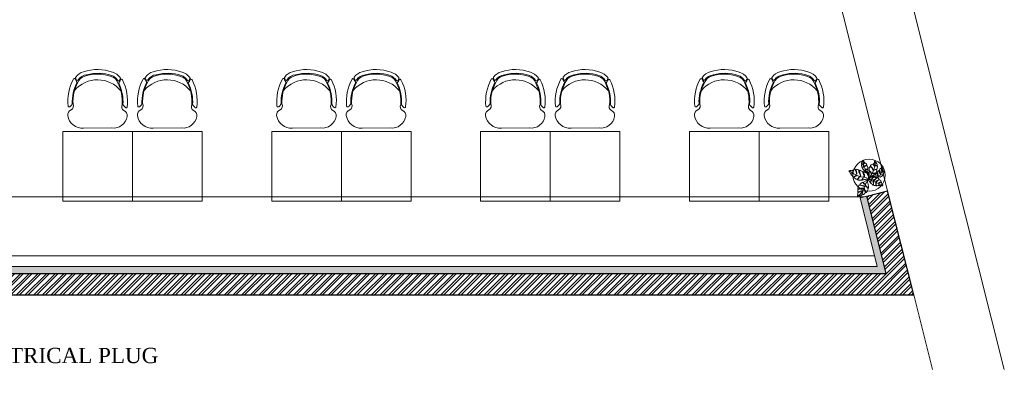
# Model space of a CAD drawing. Header units: millimetres. Extents: x 256680 to 410391, y -77299 to -22623.
# Tile 118 of 202: x 369274 to 378464, y -53641 to -50220. Entities that reach past the tile are written whole.
import ezdxf
from ezdxf import colors
from ezdxf.entities.mleader import LeaderData, LeaderLine
from ezdxf.math import Vec2, Vec3

# ---------------------------------------------------------------- set-up
doc = ezdxf.new("R2010")
doc.units = ezdxf.units.MM
doc.header["$LTSCALE"] = 2.5
doc.layers.add('CKD-Electrical', color=7, linetype='Continuous')
for name, color, linetype, lineweight in [('ELEVATION 1', 143, 'Continuous', 18), ('ELEVATION 3', 23, 'Continuous', 13), ('FURNITURES', 30, 'Continuous', 15), ('HATCH LIGHT', 250, 'Continuous', 0), ('HATCH MEDIUM', 251, 'Continuous', 5), ('TREES', 55, 'Continuous', 5), ('WALL', 132, 'Continuous', 25)]:
    doc.layers.add(name, color=color, linetype=linetype, lineweight=lineweight)
doc.styles.add('CKD_Dimension Text', font='BOOKOSI.TTF')
doc.dimstyles.new('CKD-Dimensions', dxfattribs={"dimtxt": 45, "dimasz": 50, "dimexe": 0, "dimexo": 20, "dimgap": 20, "dimtad": 0, "dimdec": 0, "dimzin": 4, "dimdsep": 46, "dimtxsty": 'CKD_Dimension Text', "dimblk": 'OBLIQUE', "dimcen": 12, "dimclrd": 150, "dimclre": 150, "dimclrt": 7, "dimadec": 0, "dimazin": 2, "dimtfac": 1, "dimtdec": 0, "dimtofl": 0, "dimtmove": 1, "dimatfit": 2, "dimfxl": 1, "dimtfillclr": 7, "dimtolj": 1, "dimtzin": 0, "dimlwd": -1, "dimlwe": -1, "dimarcsym": 0})

# ---------------------------------------------------------------- blocks, each defined once
blk = doc.blocks.new('04P-CH~1')
blk.add_line((-0.6031, 0.6002), (-0.3259, 0.597))
for centre, radius, start, end in [((-0.6123, 0.4516), 0.1489, 86.45826, 170.84441), ((-0.3081, 0.4618), 0.1363, 9.13239, 97.50787), ((-0.7092, 0.4672), 0.0508, 170.84441, 251.00231), ((-0.7462, 0.3807), 0.01, 46.56635, 168.96112), ((-0.7491, 0.3792), 0.0464, 334.70337, 59.67207), ((-0.181, 0.3871), 0.0464, 121.92429, 206.89299), ((-0.6261, 0.3299), 0.456, 332.97204, 7.66676), ((-0.0151, 0.2198), 0.2488, 135.03001, 143.58313), ((-0.2234, 0.474), 0.0508, 290.59406, 10.75195), ((-0.184, 0.3885), 0.01, 12.63524, 135.03001), ((-0.3026, 0.3344), 0.456, 173.92961, 208.62433), ((-0.9103, 0.2073), 0.2488, 38.01323, 46.56635), ((-0.3125, 0.3391), 0.4025, 176.94568, 208.36885), ((-0.3123, 0.339), 0.3954, 177.0537, 208.52316), ((-0.6165, 0.3348), 0.3954, 333.0732, 4.54266), ((-0.6164, 0.3348), 0.4025, 333.22752, 4.65068), ((-0.465, 0.421), 0.2985, 220.6848, 320.38834), ((-0.6935, 0.1195), 0.01, 200.82595, 338.53261), ((-0.5509, 0.0634), 0.1433, 143.88699, 158.53261), ((-0.6722, 0.1012), 0.01, 162.69848, 217.18732), ((-0.5509, 0.0634), 0.1371, 154.57208, 162.69848), ((-0.6657, 0.118), 0.01, 32.6756, 154.57208), ((-0.5651, 0.1825), 0.1, 198.86575, 254.77146), ((-0.5651, 0.1825), 0.1095, 212.6756, 265.19021), ((-0.3595, 0.1854), 0.1, 286.8249, 342.73061), ((-0.3595, 0.1854), 0.1095, 286.8249, 328.92077), ((-0.3595, 0.1854), 0.1445, 286.8249, 324.40904), ((-0.2571, 0.1237), 0.01, 27.02428, 148.92077), ((-0.3704, 0.0659), 0.1433, 23.06375, 37.70938), ((-0.3704, 0.0659), 0.1371, 18.89788, 27.02428), ((-0.2501, 0.1071), 0.01, 324.40904, 18.89788), ((-0.2294, 0.126), 0.01, 203.06375, 340.77041), ((-0.5651, 0.1825), 0.1445, 217.18732, 254.77146), ((-0.4661, 0.456), 0.435, 251.64897, 289.94739), ((-0.4661, 0.4573), 0.3918, 251.35616, 290.2402), ((-0.5751, 0.0635), 0.01, 75.17077, 85.19021), ((-0.4624, 0.4792), 0.4208, 254.83048, 288.66311)]:
    blk.add_arc(centre, radius, start, end)
blk = doc.blocks.new('sdfvx')
at = {"layer": 'TREES'}
for p, q in [((3, 3), (24, -7)), ((24, -7), (57, -26)), ((57, -26), (78, -35)), ((78, -35), (104, -44)), ((104, -44), (136, -59)), ((136, -59), (160, -70))]:
    blk.add_line(p, q, dxfattribs=at)
for points in [[(-226, 96), (-222, 91), (-218, 84), (-214, 77), (-209, 69), (-206, 62), (-199, 62), (-192, 63), (-185, 69), (-184, 66), (-190, 60), (-200, 59), (-200, 55), (-197, 50), (-189, 42), (-182, 35), (-174, 28), (-164, 31), (-155, 34), (-148, 39), (-142, 44), (-138, 42), (-145, 35), (-152, 31), (-160, 27), (-165, 25), (-168, 22), (-163, 17), (-151, 6), (-141, 1), (-132, -1), (-119, 8), (-112, 19), (-104, 29), (-98, 27), (-107, 21), (-112, 10), (-119, 3), (-125, -3), (-125, -7), (-118, -10), (-109, -12), (-97, -12), (-81, -12), (-74, -5), (-67, 9), (-62, 21), (-60, 14), (-67, 0), (-70, -5), (-72, -8), (-70, -10), (-59, -9), (-45, -5), (-36, -3), (-26, 0), (-18, 1), (0, 1), (-1, 14), (-2, 32), (-6, 43), (-13, 53), (-17, 63), (-28, 71), (-39, 78), (-57, 86), (-59, 83), (-59, 72), (-53, 61), (-48, 51), (-45, 38), (-46, 29), (-50, 28), (-53, 31), (-51, 43), (-57, 55), (-61, 64), (-65, 78), (-64, 89), (-76, 93), (-89, 96), (-101, 101), (-105, 98), (-105, 91), (-99, 72), (-94, 61), (-90, 51), (-87, 37), (-91, 35), (-97, 50), (-103, 66), (-111, 82), (-112, 93), (-110, 102), (-114, 106), (-127, 111), (-133, 112), (-142, 113), (-145, 109), (-141, 101), (-139, 89), (-133, 73), (-133, 63), (-133, 58), (-137, 59), (-139, 67), (-142, 80), (-146, 95), (-152, 105), (-161, 110), (-167, 110), (-175, 106), (-180, 99), (-176, 85), (-179, 80), (-181, 89), (-185, 97), (-187, 102), (-195, 100), (-205, 99), (-211, 97), (-219, 99)], [(-1, 39), (-10, 64), (-20, 73), (-39, 89), (-41, 95), (-40, 99), (-37, 106), (-40, 110), (-44, 101), (-47, 97), (-52, 101), (-56, 107), (-64, 113), (-64, 123), (-61, 132), (-57, 142), (-58, 151), (-63, 147), (-63, 140), (-67, 130), (-70, 125), (-73, 129), (-77, 141), (-81, 154), (-80, 161), (-71, 169), (-62, 177), (-68, 177), (-73, 172), (-81, 171), (-80, 183), (-75, 195), (-70, 207), (-66, 218), (-52, 203), (-49, 194), (-45, 190), (-48, 183), (-56, 179), (-58, 174), (-52, 177), (-43, 181), (-40, 185), (-33, 181), (-25, 174), (-19, 163), (-29, 156), (-42, 154), (-51, 153), (-51, 149), (-42, 149), (-32, 149), (-21, 153), (-15, 154), (-10, 146), (-8, 134), (-9, 127), (-7, 117), (-14, 113), (-27, 114), (-33, 114), (-33, 110), (-27, 111), (-14, 109), (-8, 110), (-7, 90), (-6, 71), (-2, 50)], [(165, 149), (168, 136), (170, 123), (174, 104), (174, 97), (163, 89), (155, 86), (153, 83), (158, 82), (165, 84), (171, 89), (176, 88), (178, 80), (174, 72), (168, 54), (163, 51), (151, 51), (141, 54), (138, 52), (142, 50), (155, 45), (163, 44), (161, 41), (154, 36), (144, 30), (134, 23), (122, 26), (113, 35), (105, 37), (109, 33), (116, 28), (116, 24), (109, 23), (87, 23), (50, 26), (32, 27), (53, 37), (76, 49), (92, 66), (103, 64), (104, 55), (98, 42), (100, 40), (106, 48), (109, 60), (106, 69), (104, 78), (110, 88), (118, 98), (127, 92), (127, 76), (131, 60), (135, 56), (134, 67), (132, 79), (133, 90), (129, 98), (125, 105), (131, 114), (138, 122), (142, 127), (147, 117), (147, 100), (150, 91), (152, 97), (151, 114), (150, 122), (147, 129), (157, 130), (161, 131)], [(165, -71), (160, -74), (155, -75), (145, -74), (134, -73), (125, -72), (121, -69), (121, -62), (119, -54), (116, -52), (118, -58), (118, -66), (116, -72), (113, -74), (106, -74), (99, -75), (94, -75), (88, -70), (87, -58), (86, -48), (86, -40), (82, -41), (82, -53), (84, -65), (86, -72), (86, -76), (84, -77), (74, -74), (66, -72), (58, -69), (58, -59), (58, -46), (56, -35), (56, -29), (54, -26), (52, -30), (53, -41), (55, -51), (55, -60), (51, -68), (47, -65), (42, -59), (34, -54), (26, -46), (26, -34), (29, -21), (29, -12), (26, -15), (25, -22), (24, -32), (23, -37), (23, -42), (20, -41), (17, -36), (11, -28), (9, -20), (4, -11), (0, 0), (7, 8), (16, 13), (22, 18), (29, 21), (40, 21), (46, 18), (43, 12), (37, 3), (32, -2), (31, -6), (37, -7), (42, -2), (49, 13), (53, 19), (57, 22), (65, 22), (75, 20), (82, 19), (85, 13), (79, 5), (66, -4), (57, -12), (55, -19), (57, -22), (63, -14), (71, -7), (80, -1), (87, 7), (92, 13), (98, 14), (107, 12), (113, 9), (122, -2), (113, -6), (97, -17), (89, -23), (85, -28), (84, -33), (89, -33), (94, -25), (105, -17), (115, -13), (125, -8), (133, -11), (139, -16), (142, -21), (143, -28), (131, -33), (121, -37), (114, -41), (117, -44), (125, -41), (132, -38), (142, -32), (146, -34), (147, -39), (151, -52), (157, -60), (163, -69)], [(-123, -202), (-115, -200), (-110, -197), (-104, -194), (-102, -187), (-100, -178), (-97, -179), (-98, -186), (-96, -190), (-93, -189), (-86, -185), (-79, -183), (-76, -178), (-74, -166), (-72, -151), (-71, -142), (-68, -141), (-67, -145), (-68, -161), (-72, -176), (-68, -178), (-59, -174), (-53, -171), (-47, -168), (-42, -163), (-39, -153), (-42, -138), (-45, -125), (-50, -111), (-49, -106), (-46, -109), (-44, -117), (-39, -128), (-34, -143), (-34, -153), (-26, -152), (-17, -141), (-14, -136), (-10, -128), (-4, -113), (-12, -100), (-21, -93), (-31, -83), (-34, -75), (-35, -70), (-32, -73), (-28, -81), (-18, -89), (-8, -99), (-2, -102), (-1, -97), (-1, -81), (-3, -64), (-6, -52), (-13, -40), (-12, -31), (-2, -3), (-16, -13), (-30, -19), (-57, -34), (-57, -36), (-52, -46), (-38, -56), (-36, -64), (-42, -60), (-56, -52), (-64, -40), (-70, -38), (-71, -38), (-73, -39), (-85, -46), (-93, -52), (-98, -57), (-96, -63), (-84, -67), (-70, -72), (-54, -78), (-46, -81), (-49, -82), (-63, -81), (-82, -74), (-100, -68), (-107, -67), (-112, -74), (-117, -90), (-121, -101), (-122, -111), (-111, -110), (-89, -103), (-71, -103), (-59, -103), (-60, -107), (-73, -107), (-87, -109), (-102, -113), (-115, -116), (-122, -122), (-123, -133), (-123, -146), (-109, -145), (-97, -139), (-82, -134), (-73, -136), (-84, -139), (-100, -144), (-113, -151), (-122, -153), (-124, -168), (-126, -182), (-127, -190), (-125, -195)]]:
    blk.add_lwpolyline(points, close=True, dxfattribs=at)
for points in [[(-8, 67), (-34, 103), (-43, 126), (-58, 156), (-62, 182), (-63, 210)], [(2, 10), (5, 27), (8, 42), (8, 57), (7, 74), (7, 84), (11, 85), (21, 80), (27, 71), (30, 62), (35, 64), (32, 72), (27, 83), (15, 90), (6, 99), (7, 110), (7, 122), (9, 132), (14, 141), (21, 141), (36, 128), (44, 115), (51, 102), (55, 106), (51, 116), (44, 127), (31, 141), (22, 150), (22, 157), (30, 164), (37, 168), (49, 173), (58, 165), (64, 154), (71, 152), (69, 158), (61, 166), (54, 173), (55, 176), (66, 181), (69, 193), (70, 205), (78, 197), (86, 187), (95, 175), (99, 164), (96, 157), (82, 155), (74, 153), (76, 149), (88, 151), (97, 152), (103, 153), (101, 141), (100, 129), (98, 119), (91, 115), (74, 112), (66, 108), (63, 103), (69, 105), (77, 108), (89, 109), (96, 101), (94, 88), (88, 78), (81, 68), (73, 68), (56, 68), (45, 68), (48, 65), (57, 63), (70, 62), (73, 59), (68, 55), (59, 49), (48, 42), (2, 10)], [(7, 17), (25, 43), (46, 73), (60, 105), (69, 136), (76, 165), (77, 183), (73, 197)], [(49, 30), (74, 34), (106, 39), (133, 47), (145, 67), (157, 95), (164, 123)], [(-11, 11), (-49, 21), (-90, 28), (-123, 39), (-167, 59), (-204, 82), (-215, 91)], [(-11, -12), (-38, -67), (-49, -101), (-65, -132), (-95, -170), (-118, -189)]]:
    blk.add_lwpolyline(points, dxfattribs=at)
for radius, start, end in [(74.1, 67.956, 75.265), (74.1, 51.3208, 54.2527), (74.1, 9.8228, 13.0821), (102, 19.2215, 20.0213), (102, 238.6692, 240.9865)]:
    blk.add_arc((3, 7), radius, start, end, dxfattribs=at)
blk = doc.blocks.new('_Oblique')
at = {"color": 0, "linetype": 'ByBlock', "lineweight": -2}
blk.add_line((-0.5, -0.5), (0.5, 0.5), dxfattribs=at)
blk = doc.blocks.new('*D703')
at = {"layer": 'CKD-Electrical', "color": 150, "ltscale": 4}
for p, q in [((5247.7, 827.7), (5881.8, 827.7)), ((5881.8, 827.7), (5881.8, 356.5)), ((5881.8, -371.8), (5881.8, 99.4)), ((5681.8, -371.8), (5881.8, -371.8))]:
    blk.add_line(p, q, dxfattribs=at)
at = {"layer": 'Defpoints', "color": 0}
for p in [(5227.7, 827.7), (5661.8, -371.8), (5881.8, -371.8)]:
    blk.add_point(p, dxfattribs=at)
at = {"layer": 'CKD-Electrical', "color": 150, "linetype": 'ByBlock', "xscale": 50, "yscale": 50, "zscale": 50}
for p, rotation in [((5881.8, 827.7), 90), ((5881.8, -371.8), 270)]:
    blk.add_blockref('_Oblique', p, dxfattribs=dict(at, rotation=rotation))
at = {"layer": 'CKD-Electrical', "color": 7, "char_height": 45, "attachment_point": 5, "rotation": 90, "style": 'CKD_Dimension Text'}
for s, insert in [('\\A1;[3\'-11"]', (5932.9, 227.9)), ('\\A1;1200', (5838.2, 227.9))]:
    blk.add_mtext(s, dxfattribs=dict(at, insert=insert))
blk = doc.blocks.new('*D704')
at = {"layer": 'CKD-Electrical', "color": 150, "ltscale": 4}
for p, q in [((4441.8, 478.2), (4279.3, 478.2)), ((4279.3, 478.2), (4279.3, 161.2)), ((4279.3, -371.8), (4279.3, -54.9)), ((4441.8, -371.8), (4279.3, -371.8))]:
    blk.add_line(p, q, dxfattribs=at)
at = {"layer": 'Defpoints', "color": 0}
for p in [(4461.8, 478.2), (4279.3, -371.8), (4461.8, -371.8)]:
    blk.add_point(p, dxfattribs=at)
at = {"layer": 'CKD-Electrical', "color": 150, "linetype": 'ByBlock', "xscale": 50, "yscale": 50, "zscale": 50}
for p, rotation in [((4279.3, 478.2), 90), ((4279.3, -371.8), 270)]:
    blk.add_blockref('_Oblique', p, dxfattribs=dict(at, rotation=rotation))
at = {"layer": 'CKD-Electrical', "color": 7, "char_height": 45, "attachment_point": 5, "rotation": 90, "style": 'CKD_Dimension Text'}
for s, insert in [('\\A1;[2\'-9"]', (4330.4, 53.2)), ('\\A1;850', (4235.7, 53.2))]:
    blk.add_mtext(s, dxfattribs=dict(at, insert=insert))
blk = doc.blocks.new('plug box location')
at = {"layer": 'CKD-Electrical', "color": 7}
for p, q in [((5227.7, 1026.7), (4896, 1026.7)), ((4896, 1026.7), (4896, 827.7)), ((5227.7, 827.7), (5227.7, 1026.7)), ((4896, 827.7), (5227.7, 827.7))]:
    blk.add_line(p, q, dxfattribs=at)
at = {"layer": 'CKD-Electrical', "color": 1}
for p, q in [((4978.9, 976.9), (5012.1, 976.9)), ((4978.9, 877.4), (4978.9, 976.9)), ((5012.1, 976.9), (5012.1, 877.4)), ((5003.8, 943.8), (4987.2, 943.8)), ((4987.2, 943.8), (4987.2, 910.6)), ((5003.8, 910.6), (5003.8, 943.8)), ((4987.2, 910.6), (5003.8, 910.6)), ((5012.1, 877.4), (4978.9, 877.4))]:
    blk.add_line(p, q, dxfattribs=at)
at = {"layer": 'CKD-Electrical', "ltscale": 4}
blk.add_lwpolyline([(4461.8, 724.2), (5661.8, 724.2), (5661.8, -371.8), (4461.8, -371.8)], close=True, dxfattribs=at)
for points in [[(4461.8, 478.2), (5661.8, 478.2)], [(4461.8, 453.2), (5661.8, 453.2)], [(4461.8, 103.2), (5661.8, 103.2)], [(4461.8, 78.2), (5661.8, 78.2)], [(4461.8, -296.8), (5661.8, -296.8)], [(4092.8, -371.8), (5661.8, -371.8)], [(4179.8, -371.8), (4129.3, -445.3)], [(4196.3, -371.8), (4145.8, -445.3)], [(4212.8, -371.8), (4162.3, -445.3)], [(4229.3, -371.8), (4178.8, -445.3)], [(4245.8, -371.8), (4195.3, -445.3)], [(4262.3, -371.8), (4211.8, -445.3)], [(4213.8, -371.8), (4264.3, -445.3)], [(4278.8, -371.8), (4228.3, -445.3)], [(4230.3, -371.8), (4280.8, -445.3)], [(4295.3, -371.8), (4244.8, -445.3)], [(4246.8, -371.8), (4297.3, -445.3)], [(4311.8, -371.8), (4261.3, -445.3)], [(4263.3, -371.8), (4313.8, -445.3)], [(4328.3, -371.8), (4277.8, -445.3)], [(4279.8, -371.8), (4330.3, -445.3)], [(4344.8, -371.8), (4294.3, -445.3)], [(4296.3, -371.8), (4346.8, -445.3)], [(4312.8, -371.8), (4363.3, -445.3)], [(4329.3, -371.8), (4379.8, -445.3)], [(4344.8, -371.8), (4395.3, -445.3)]]:
    blk.add_lwpolyline(points, dxfattribs=at)
at = {"layer": 'CKD-Electrical', "color": 1}
blk.add_circle((5095, 927.2), 49.8, dxfattribs=at)
for centre, radius, start, end in [((5095, 952.1), 6.22, 0, 180), ((5095, 952.1), 6.22, 180, 0), ((5070.1, 910.6), 4.15, 0, 180), ((5070.1, 910.6), 4.15, 180, 0), ((5119.9, 910.6), 4.15, 0, 180), ((5119.9, 910.6), 4.15, 180, 0)]:
    blk.add_arc(centre, radius, start, end, dxfattribs=at)
at = {"layer": 'CKD-Electrical', "color": 0, "lineweight": 50, "char_height": 50, "attachment_point": 5, "style": 'CKD_Dimension Text'}
for s, insert, width in [('\\A1;{\\C7;WORK TOP TABLE}', (5050.2, 529), 771.313), ('\\A1;{\\C7;MIDDLE UNDERSHELF TABLE}', (5050.2, 204.3), 1025.68), ('\\A1;{\\C7;BOTTOM UNDERSHELF TABLE}', (5050.2, -205.7), 960.457), ('\\A1;{\\C7;FLR. LVL.}', (4069.2, -312), 453.706)]:
    blk.add_mtext(s, dxfattribs=dict(at, insert=insert, width=width))
at = {"layer": 'CKD-Electrical', "color": 4, "insert": (5050.2, -617), "char_height": 50, "width": 1712.065, "attachment_point": 5, "style": 'CKD_Dimension Text'}
blk.add_mtext('\\A1;{\\L\\C3;TYPICAL DETAIL FOR ELECTRIC PLUG BOX LOCATION WITH RESPECT TO WORK TABLE }', dxfattribs=at)
at = {"layer": 'CKD-Electrical', "ltscale": 4}
for base, p1, p2, picture, middle in [((5881.8146517, -371.8174553), (5227.6673071, 827.6825447), (5661.8146517, -371.8174553), '*D703', (5881.8146517, 227.9325447)), ((4279.3, -371.8), (4461.8, 478.2), (4461.8, -371.8), '*D704', (4279.3, 53.2))]:
    dim = blk.add_linear_dim(base=base, p1=p1, p2=p2, angle=90, dimstyle='CKD-Dimensions', override={"dimpost": '\\X'}, dxfattribs=at)
    dim.commit()
    dim.dimension.update_dxf_attribs({"geometry": picture, "text_midpoint": middle})
ml = blk.add_multileader_mtext('Standard', dxfattribs=at)
ml.set_content('ELECTRICAL PLUG\\PBOX', color=7, style='CKD_Dimension Text')
ml.set_leader_properties(color=152)
ml.build(insert=Vec2(0, 0))
ml.multileader.update_dxf_attribs({"text_left_attachment_type": 2, "text_right_attachment_type": 2, "dogleg_length": 50, "arrow_head_size": 50})
ctx = ml.context
ctx.base_point, ctx.char_height, ctx.arrow_head_size, ctx.landing_gap_size, ctx.plane_origin = Vec3(5438.3, 1099.2), 45, 50, 10, Vec3(5227.7, 927.2)
ctx.left_attachment, ctx.right_attachment = 2, 2
notes = []
notes.append((ctx, [(0, (1, 1, 0), (5388.3, 1099.2), (1, 0), 50, [(0, [(5227.7, 927.2)], 0, [])])]))
ctx.mtext.insert, ctx.mtext.width, ctx.mtext.flow_direction = Vec3(5448.3, 1160.9), 603.893, 5
for ctx, leaders in notes:
    for number, flags, end, landing, length, lines in leaders:
        leader = LeaderData()
        leader.index, (leader.has_last_leader_line, leader.has_dogleg_vector, leader.attachment_direction) = number, flags
        leader.last_leader_point, leader.dogleg_vector, leader.dogleg_length = Vec3(end), Vec3(landing), length
        for number, points, colour, breaks in lines:
            line = LeaderLine()
            line.index, line.vertices, line.color, line.breaks = number, Vec3.list(points), colors.encode_raw_color(colour), breaks
            leader.lines.append(line)
        ctx.leaders.append(leader)

msp = doc.modelspace()

# ---------------------------------------------------------------- hatches: boundary and pattern name
at = {"layer": 'HATCH LIGHT', "true_color": 0x636466}
h = msp.add_hatch(dxfattribs=at)
h.set_pattern_fill('ANSI32', color=251, scale=6)
h.set_pattern_definition([(45, (300231.21, -65953.15), (-40.411153, 40.411153), []), (45, (300258.15, -65953.15), (-40.411153, 40.411153), [])])
h.paths.add_polyline_path([(377374.1, -51818.1), (377180.1, -51866.9), (377361.6, -52587.8), (364809, -52587.7, -0.000263), (364794.5, -52787.7), (377618.3, -52787.8)])
h.paths.add_polyline_path([(365222.9, -44385.2), (365022.9, -44385.2, -0.011972), (364541.6, -53484.2), (364742.2, -53484.2, 0.01196)])
h.paths.add_polyline_path([(365206.6, -44925.7), (374885.5, -45274.7, 0.003501), (375379.6, -46028.8), (375547.2, -45919.6), (374997.1, -45078.6), (365212.8, -44725.8, -0.000262)])
h = msp.add_hatch(dxfattribs=at)
h.set_pattern_fill('ANSI36', color=251, scale=7)
h.set_pattern_definition([(45, (300231.21, -65953.148), (11.786586, 43.2174826), [55.5625, -11.1125, 0, -11.1125])])
h.paths.add_polyline_path([(377361.6, -52587.8), (377180.1, -51866.9), (377117.1, -51882.8), (377278.3, -52522.8), (365072, -52522.7), (365079.2, -50272.8), (364961.8, -50272.8, -0.003045), (364809, -52587.7)])

# ---------------------------------------------------------------- linework, layer by layer
at = {"layer": 'ELEVATION 1'}
msp.add_lwpolyline([(365079.2, -50272.8), (365072, -52522.7), (377278.3, -52522.8), (377117.1, -51882.8), (377180.1, -51866.9)], dxfattribs=at)
at = {"layer": 'ELEVATION 3'}
msp.add_circle((377201.3, -51671.3), 150, dxfattribs=at)
at = {"layer": 'FURNITURES'}
msp.add_line((365074.1, -51872.7), (377156.8, -51872.8), dxfattribs=at)
for points in [[(370326.1, -51913.6), (370326.1, -51263.6), (369676.1, -51263.6), (369676.1, -51913.6)], [(370976.1, -51913.6), (370976.1, -51263.6), (370326.1, -51263.6), (370326.1, -51913.6)], [(372276.1, -51913.6), (372276.1, -51263.6), (371626.1, -51263.6), (371626.1, -51913.6)], [(372926.1, -51913.6), (372926.1, -51263.6), (372276.1, -51263.6), (372276.1, -51913.6)], [(374226.1, -51913.7), (374226.1, -51263.7), (373576.1, -51263.7), (373576.1, -51913.7)], [(374876.1, -51913.7), (374876.1, -51263.7), (374226.1, -51263.7), (374226.1, -51913.7)], [(376176.1, -51913.7), (376176.1, -51263.7), (375526.1, -51263.7), (375526.1, -51913.7)], [(376826.1, -51913.7), (376826.1, -51263.7), (376176.1, -51263.7), (376176.1, -51913.7)]]:
    msp.add_lwpolyline(points, close=True, dxfattribs=at)
msp.add_lwpolyline([(365072.3, -52422.7), (377253.1, -52422.8)], dxfattribs=at)
at = {"layer": 'HATCH MEDIUM', "flags": 128}
for points in [[(377261.5, -48709.4), (378463.9, -53484.2)], [(376631.1, -48868.1), (377374.1, -51818.1)], [(377618.3, -52787.8), (377793.6, -53484.2)]]:
    msp.add_lwpolyline(points, dxfattribs=at)
at = {"layer": 'WALL'}
for p, q in [((377180.1, -51866.9), (377374.1, -51818.1)), ((377618.3, -52787.8), (377374.1, -51818.1)), ((377361.6, -52587.8), (377180.1, -51866.9)), ((364809, -52587.7), (377361.6, -52587.8)), ((364794.5, -52787.7), (377618.3, -52787.8))]:
    msp.add_line(p, q, dxfattribs=at)

# ---------------------------------------------------------------- block references
at = {"xscale": 3.168, "yscale": 3.168, "zscale": 3.168}
msp.add_blockref('plug box location', (351375.5, -56959.7), dxfattribs=at)
at = {"layer": 'FURNITURES', "xscale": -946.5666576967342, "yscale": 946.5666576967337, "zscale": 946.5666576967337, "rotation": 179.9995000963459}
for p in [(370440.8, -50665.1), (371090.8, -50665.1), (372390.8, -50665.1), (373040.8, -50665.2), (374340.8, -50665.2), (374990.8, -50665.2), (376290.8, -50665.2), (376940.8, -50665.2)]:
    msp.add_blockref('04P-CH~1', p, dxfattribs=at)
at = {"layer": 'TREES', "xscale": 0.8164613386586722, "yscale": 0.8164613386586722, "zscale": 0.8164613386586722}
msp.add_blockref('sdfvx', (377196.6, -51708.1), dxfattribs=at)

doc.saveas('drawing.dxf')
